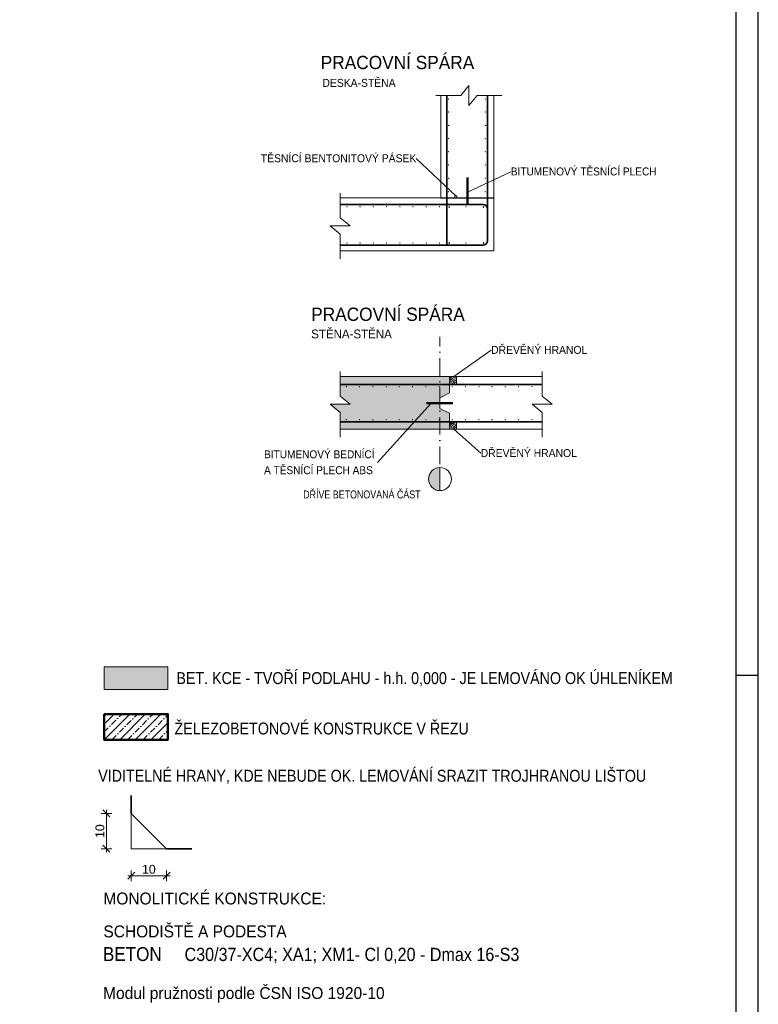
# Model space of a CAD drawing. Header units: millimetres. Extents: x 0 to 78750, y 0 to 63000.
# Tile 67 of 69: x 66200 to 78750, y 16684 to 33411. Entities that reach past the tile are written whole.
import ezdxf
from ezdxf.enums import TextEntityAlignment as Align

# ---------------------------------------------------------------- set-up
doc = ezdxf.new("R2010")
doc.units = ezdxf.units.MM
doc.header["$LTSCALE"] = 1000
doc.linetypes.add('Cerchovana 0.5x', pattern=[0.18, 0.1, -0.04, 0, -0.04])
doc.linetypes.add('Cerchovana 2x', pattern=[0.5, 0.3, -0.1, 0, -0.1])
for name, color, linetype, lineweight in [('AM_3', 6, 'Continuous', 25), ('AM_6', 2, 'Continuous', 35), ('Filling', 7, 'Continuous', 13), ('Obecné01', 7, 'Continuous', 13), ('Stěna', 7, 'Continuous', 35), ('Titolo (ISO)', 7, 'Continuous', 50)]:
    doc.layers.add(name, color=color, linetype=linetype, lineweight=lineweight)
doc.layers.add('Plošné základy', color=7, linetype='Continuous')
doc.layers.add('Standard', color=7, linetype='Continuous')
doc.styles.add('ARIAL', font='arial.ttf')
doc.styles.add('ARIALNARROW', font='ARIALN.TTF')

msp = doc.modelspace()

# ---------------------------------------------------------------- hatches: boundary and pattern name
at = {"layer": 'AM_6', "linetype": 'Continuous', "lineweight": 5, "transparency": 33554687}
for points in [[(73806, 30464), (73793, 30490), (73790, 30482)], [(73806, 30464), (73790, 30482), (73798, 30466)], [(73798, 30466), (73790, 30482), (73792, 30473)], [(73814, 30465), (73800, 30496), (73793, 30490)], [(73814, 30465), (73793, 30490), (73806, 30464)], [(73821, 30471), (73809, 30497), (73800, 30496)], [(73821, 30471), (73800, 30496), (73814, 30465)], [(73824, 30479), (73817, 30494), (73809, 30497)], [(73824, 30479), (73809, 30497), (73821, 30471)], [(73817, 30494), (73824, 30479), (73822, 30487)]]:
    msp.add_hatch(color=7, dxfattribs=at).paths.add_polyline_path(points)
at = {"layer": 'Filling', "linetype": 'Continuous', "lineweight": 18, "true_color": 0xababab, "transparency": 33554687}
for points in [[(71647, 26452), (73501, 26452), (73501, 26724), (73336, 26808), (73336, 26984), (73501, 27069), (73501, 27352), (71647, 27352), (71647, 27016), (71816, 26877), (71477, 26877), (71647, 26737)], [(73313, 25799), (73286, 25793), (73260, 25784), (73235, 25770), (73213, 25754), (73193, 25734), (73176, 25712), (73163, 25687), (73153, 25661), (73147, 25634), (73146, 25606), (73147, 25579), (73153, 25551), (73163, 25525), (73176, 25501), (73193, 25479), (73213, 25459), (73235, 25442), (73260, 25429), (73286, 25419), (73313, 25413), (73341, 25411), (73342, 25411), (73342, 25801), (73341, 25801)]]:
    msp.add_hatch(color=253, dxfattribs=at).paths.add_polyline_path(points)
at = {"layer": 'Filling', "linetype": 'Continuous', "lineweight": -3, "true_color": 0xe0ffe0, "transparency": 33554687}
msp.add_hatch(color=254, dxfattribs=at).paths.add_polyline_path([(67634, 22415), (67634, 22030), (68719, 22030), (68719, 22415)])

# ---------------------------------------------------------------- linework, layer by layer
at = {"layer": 'AM_3', "color": 8, "linetype": 'Cerchovana 0.5x', "lineweight": 5, "transparency": 33554687}
for p, q in [((67634, 21576), (67671, 21613)), ((67634, 21311), (67936, 21613)), ((67766, 21178), (68202, 21613)), ((68032, 21178), (68467, 21613)), ((68297, 21178), (68719, 21601)), ((68562, 21178), (68719, 21335))]:
    msp.add_line(p, q, dxfattribs=at)
at = {"layer": 'AM_3', "color": 8, "linetype": 'Continuous', "lineweight": 5, "transparency": 33554687}
for p, q in [((67634, 21443), (67804, 21613)), ((67634, 21178), (68069, 21613)), ((67899, 21178), (68334, 21613)), ((68164, 21178), (68599, 21613)), ((68429, 21178), (68719, 21468)), ((68695, 21178), (68719, 21203))]:
    msp.add_line(p, q, dxfattribs=at)
at = {"layer": 'AM_3', "color": 7, "linetype": 'Continuous', "lineweight": 35, "transparency": 33554687}
for p, q in [((68096, 20232), (68096, 19927)), ((68696, 19327), (68096, 19927)), ((68696, 19327), (69123, 19327))]:
    msp.add_line(p, q, dxfattribs=at)
at = {"layer": 'AM_3', "color": 7, "linetype": 'Continuous', "lineweight": 5, "transparency": 33554687}
for p, q in [((67584, 19927), (67764, 19927)), ((67674, 19987), (67674, 19867)), ((67674, 19867), (67674, 19387)), ((67764, 19327), (67584, 19327)), ((67674, 19267), (67674, 19387)), ((68096, 18777), (68096, 18957)), ((68696, 18957), (68696, 18777)), ((68036, 18867), (68156, 18867)), ((68156, 18867), (68636, 18867)), ((68756, 18867), (68636, 18867))]:
    msp.add_line(p, q, dxfattribs=at)
at = {"layer": 'AM_3', "color": 3, "linetype": 'Continuous', "lineweight": 5, "transparency": 33554687}
for p, q in [((67614, 19987), (67734, 19867)), ((67734, 19267), (67614, 19387)), ((68036, 18807), (68156, 18927)), ((68756, 18927), (68636, 18807))]:
    msp.add_line(p, q, dxfattribs=at)
at = {"layer": 'AM_3', "color": 253, "linetype": 'Continuous', "lineweight": 5, "true_color": 0xa0a0a0, "transparency": 33554687}
for p in [(68096, 19927), (68696, 19327)]:
    msp.add_line(p, (68096, 19327), dxfattribs=at)
at = {"layer": 'AM_3', "color": 7, "linetype": 'Continuous', "lineweight": 5, "transparency": 33554687}
msp.add_lwpolyline([(67634, 22415), (68719, 22415), (68719, 22030), (67634, 22030), (67634, 22415)], dxfattribs=at)
at = {"layer": 'AM_3', "color": 7, "linetype": 'Continuous', "lineweight": 50, "transparency": 33554687}
msp.add_lwpolyline([(67634, 21613), (68719, 21613), (68719, 21178), (67634, 21178), (67634, 21613)], dxfattribs=at)
at = {"layer": 'AM_6', "color": 7, "linetype": 'Continuous', "lineweight": 5, "transparency": 33554687}
for p, q in [((72939, 31052), (73612, 30421)), ((74544, 30828), (73807, 30480)), ((74210, 27797), (73576, 27352)), ((72278, 25888), (73189, 26896)), ((74033, 26044), (73576, 26452))]:
    msp.add_line(p, q, dxfattribs=at)
msp.add_circle((73807, 30480), 16.9, dxfattribs=at)
at = {"layer": 'Plošné základy', "color": 7, "linetype": 'Continuous', "lineweight": 50, "transparency": 33554687}
for p, q in [((73807, 30277), (73807, 30727)), ((73561, 26896), (73111, 26896))]:
    msp.add_line(p, q, dxfattribs=at)
at = {"layer": 'Plošné základy', "color": 7, "linetype": 'Continuous', "lineweight": 18, "transparency": 33554687}
for p, q in [((73501, 27220), (73501, 27069)), ((73501, 26573), (73501, 26724))]:
    msp.add_line(p, q, dxfattribs=at)
at = {"layer": 'Standard', "color": 7, "linetype": 'Continuous', "lineweight": 18, "transparency": 33554687}
for p, q in [((73357, 30382), (73357, 32122)), ((74257, 29482), (74257, 32122)), ((73357, 30382), (71647, 30382)), ((73387, 29482), (71647, 29482)), ((73387, 29482), (74257, 29482)), ((73336, 27352), (71647, 27352)), ((73336, 27352), (75076, 27352)), ((73501, 27069), (73336, 26984)), ((73336, 26808), (73336, 26984)), ((73501, 26724), (73336, 26808)), ((73336, 26452), (71647, 26452)), ((73336, 26452), (75076, 26452))]:
    msp.add_line(p, q, dxfattribs=at)
at = {"layer": 'Standard', "color": 176, "linetype": 'Continuous', "lineweight": 35, "transparency": 33554687}
for p, q in [((73455, 32122), (73455, 29587)), ((74148, 32122), (74148, 29647)), ((71647, 30273), (74073, 30273)), ((74148, 30198), (74148, 29655)), ((71647, 29580), (74073, 29580)), ((71647, 27213), (75076, 27213)), ((71647, 26580), (75076, 26580))]:
    msp.add_line(p, q, dxfattribs=at)
at = {"layer": 'Standard', "color": 7, "linetype": 'Continuous', "lineweight": -3, "transparency": 33554687}
msp.add_line((73357, 30382), (74257, 30382), dxfattribs=at)
at = {"layer": 'Standard', "color": 7, "linetype": 'Cerchovana 2x', "lineweight": 5, "transparency": 33554687}
msp.add_line((73336, 25861), (73336, 28021), dxfattribs=at)
at = {"layer": 'Standard', "color": 7, "linetype": 'Continuous', "lineweight": 5, "transparency": 33554687}
msp.add_line((73341, 25801), (73341, 25411), dxfattribs=at)
for points in [[(73273, 32122), (73693, 32122), (73832, 32292), (73832, 32122)], [(74392, 32122), (73972, 32122), (73832, 31952), (73832, 32122)], [(71647, 30466), (71647, 30046), (71817, 29907), (71647, 29907)], [(71647, 29347), (71647, 29767), (71477, 29907), (71647, 29907)], [(71647, 27436), (71647, 27016), (71816, 26877), (71647, 26877)], [(75076, 27436), (75076, 27016), (75246, 26877), (75076, 26877)], [(73506, 27295), (73509, 27304), (73512, 27312), (73517, 27320), (73522, 27328), (73528, 27334), (73535, 27340), (73543, 27345), (73552, 27349)], [(73507, 27241), (73511, 27255), (73515, 27269), (73520, 27282), (73527, 27294), (73531, 27300), (73536, 27305), (73542, 27311), (73548, 27315), (73564, 27324), (73581, 27329), (73600, 27333), (73618, 27336)], [(73527, 27228), (73532, 27243), (73538, 27257), (73545, 27270), (73554, 27282), (73564, 27292), (73576, 27300), (73589, 27306), (73603, 27308), (73606, 27308), (73609, 27308), (73613, 27308), (73616, 27308)], [(73557, 27229), (73567, 27247), (73578, 27263), (73590, 27274), (73604, 27280), (73608, 27281), (73613, 27281), (73617, 27281), (73621, 27280)], [(73584, 27226), (73587, 27233), (73590, 27239), (73594, 27245), (73599, 27250), (73600, 27251), (73602, 27252), (73604, 27253), (73606, 27254), (73609, 27255), (73613, 27255), (73617, 27254), (73621, 27254)], [(71647, 26317), (71647, 26737), (71477, 26877), (71647, 26877)], [(75076, 26317), (75076, 26737), (74906, 26877), (75076, 26877)], [(73505, 26531), (73507, 26537), (73509, 26543), (73512, 26548), (73516, 26553), (73520, 26555), (73524, 26557), (73529, 26559), (73534, 26560)], [(73507, 26475), (73511, 26489), (73515, 26502), (73520, 26515), (73527, 26528), (73531, 26534), (73536, 26539), (73542, 26545), (73548, 26549), (73558, 26553), (73568, 26556), (73579, 26557), (73590, 26558)], [(73524, 26456), (73530, 26472), (73536, 26488), (73544, 26503), (73554, 26516), (73564, 26526), (73576, 26534), (73589, 26539), (73603, 26542), (73606, 26542), (73609, 26542), (73613, 26542), (73616, 26542)], [(73557, 26463), (73567, 26481), (73578, 26496), (73590, 26508), (73604, 26514), (73608, 26514), (73613, 26515), (73617, 26514), (73621, 26514)], [(73584, 26460), (73587, 26466), (73590, 26473), (73594, 26478), (73599, 26483), (73600, 26485), (73602, 26486), (73604, 26487), (73606, 26487), (73609, 26488), (73613, 26488), (73617, 26488), (73621, 26487)]]:
    msp.add_lwpolyline(points, dxfattribs=at)
at = {"layer": 'Standard', "color": 7, "linetype": 'Continuous', "lineweight": 18, "transparency": 33554687}
for points in [[(73610, 30421), (73629, 30421), (73629, 30382), (73610, 30382), (73591, 30382), (73591, 30421), (73610, 30421)], [(73501, 27220), (73501, 27352), (73621, 27352), (73621, 27220), (73501, 27220)], [(73501, 26452), (73501, 26573), (73621, 26573), (73621, 26452), (73501, 26452)]]:
    msp.add_lwpolyline(points, dxfattribs=at)
at = {"layer": 'Standard', "color": 176, "linetype": 'Continuous', "lineweight": 35, "transparency": 33554687}
for centre in [(73491, 32066), (74114, 32066), (73491, 31841), (74114, 31841), (73491, 31616), (74114, 31616), (73491, 31391), (74114, 31391), (73491, 31166), (74114, 31166), (73491, 30941), (74114, 30941), (73491, 30716), (74114, 30716), (73491, 30491), (74114, 30491), (71760, 30237), (71985, 30237), (72210, 30237), (72435, 30237), (72660, 30237), (72885, 30237), (73110, 30237), (73335, 30237), (73785, 30237), (71760, 29615), (71985, 29615), (72210, 29615), (72435, 29615), (72660, 29615), (72885, 29615), (73110, 29615), (73335, 29615), (73785, 29615), (71753, 27177), (71978, 27177), (72203, 27177), (72428, 27177), (72653, 27177), (72878, 27177), (73103, 27177), (73328, 27177), (73553, 27177), (73778, 27177), (74003, 27177), (74228, 27177), (74453, 27177), (74678, 27177), (74903, 27177), (71753, 26615), (71978, 26615), (72203, 26615), (72428, 26615), (72653, 26615), (72878, 26615), (73103, 26615), (73328, 26615), (73553, 26615), (73778, 26615), (74003, 26615), (74228, 26615), (74453, 26615), (74678, 26615), (74903, 26615)]:
    msp.add_circle(centre, 0.15, dxfattribs=at)
at = {"layer": 'Standard', "color": 176, "linetype": 'Continuous', "lineweight": 50, "transparency": 33554687}
for centre in [(73498, 30230), (74083, 30230), (73499, 29615), (74084, 29615)]:
    msp.add_circle(centre, 0.15, dxfattribs=at)
at = {"layer": 'Standard', "color": 7, "linetype": 'Continuous', "lineweight": 18, "transparency": 33554687}
msp.add_circle((73341, 25606), 195, dxfattribs=at)
at = {"layer": 'Standard', "color": 176, "linetype": 'Continuous', "lineweight": 35, "transparency": 33554687}
for centre, start, end in [((74073, 30198), 0, 90), ((74073, 29655), 270, 0)]:
    msp.add_arc(centre, 75, start, end, dxfattribs=at)
at = {"layer": 'Stěna', "color": 7, "linetype": 'Continuous', "lineweight": -3, "transparency": 33554687}
msp.add_line((78375, 22275), (78750, 22275), dxfattribs=at)
for points in [[(0, 0), (78750, 0), (78750, 63000), (0, 63000), (0, 0)], [(375, 375), (78375, 375), (78375, 62625), (375, 62625), (375, 375)]]:
    msp.add_lwpolyline(points, close=True, dxfattribs=at)

# ---------------------------------------------------------------- texts
at = {"layer": 'AM_3', "color": 7, "linetype": 'Continuous', "lineweight": -3, "transparency": 33554687, "style": 'ARIAL'}
for s, height, width, p, p2 in [('BET. KCE - TVOŘÍ PODLAHU - h.h. 0,000 - JE LEMOVÁNO OK ÚHLENÍKEM', 202.5, 0.857873, (68863, 22124), (77298, 22124)), ('ŽELEZOBETONOVÉ KONSTRUKCE V ŘEZU ', 202.5, 0.858006, (68831, 21268), (73898, 21268)), ('VIDITELNÉ HRANY, KDE NEBUDE OK. LEMOVÁNÍ SRAZIT TROJHRANOU LIŠTOU', 202.5, 0.857965, (67534, 20465), (76846, 20465)), ('MONOLITICKÉ KONSTRUKCE:', 202.5, 0.930144, (67623, 18380), (71407, 18380)), ('SCHODIŠTĚ A PODESTA', 202.5, 0.930203, (67623, 17821), (70736, 17821)), ('C30/37-XC4; XA1; XM1- Cl 0,20 - Dmax 16-S3', 225, 0.871529, (69001, 17419), (74690, 17419))]:
    msp.add_text(s, height=height, dxfattribs=dict(at, width=width)).set_placement(p, p2, align=Align.FIT)
at = {"layer": 'AM_3', "color": 7, "linetype": 'Continuous', "lineweight": 5, "transparency": 33554687, "style": 'ARIAL', "width": 1.000866}
msp.add_text('10', height=150, rotation=90, dxfattribs=at).set_placement((67637, 19509), (67637, 19742), align=Align.FIT)
msp.add_text('10', height=150, dxfattribs=at).set_placement((68278, 18903), (68511, 18903), align=Align.FIT)
at = {"layer": 'AM_3', "color": 7, "linetype": 'Continuous', "lineweight": 18, "transparency": 33554687, "style": 'ARIALNARROW', "width": 1.071217}
msp.add_text('BETON', height=236.3, dxfattribs=at).set_placement((67615, 17419), (68613, 17419), align=Align.FIT)
at = {"layer": 'AM_6', "color": 7, "linetype": 'Continuous', "lineweight": 5, "transparency": 33554687, "style": 'ARIAL'}
for s, width, p, p2 in [('TĚSNÍCÍ BENTONITOVÝ PÁSEK', 0.934267, (70297, 30989), (72939, 30989)), ('BITUMENOVÝ TĚSNÍCÍ PLECH', 0.909982, (74544, 30765), (77021, 30765)), ('DŘEVĚNÝ HRANOL', 0.934357, (74210, 27734), (75844, 27734)), ('BITUMENOVÝ BEDNÍCÍ ', 0.909955, (70352, 25960), (72276, 25960)), ('DŘEVĚNÝ HRANOL', 0.934357, (74033, 25981), (75667, 25981)), ('A TĚSNÍCÍ PLECH ABS', 0.909998, (70352, 25690), (72200, 25690)), ('DŘÍVE BETONOVANÁ ČÁST', 0.800831, (71017, 25278), (73012, 25278))]:
    msp.add_text(s, height=135, dxfattribs=dict(at, width=width)).set_placement(p, p2, align=Align.FIT)
at = {"layer": 'Obecné01', "color": 7, "linetype": 'Continuous', "lineweight": -3, "transparency": 33554687, "style": 'ARIAL'}
for s, height, width, p, p2 in [('PRACOVNÍ SPÁRA', 225, 0.934351, (71315, 32571), (73924, 32571)), ('PRACOVNÍ SPÁRA', 225, 0.934351, (71153, 28294), (73762, 28294)), ('STĚNA-STĚNA', 150, 0.934338, (71153, 27997), (72523, 27997))]:
    msp.add_text(s, height=height, dxfattribs=dict(at, width=width)).set_placement(p, p2, align=Align.FIT)
at = {"layer": 'Standard', "color": 7, "linetype": 'Continuous', "lineweight": 5, "transparency": 33554687, "style": 'ARIAL', "width": 0.934376}
msp.add_text('DESKA-STĚNA', height=135, dxfattribs=at).set_placement((71344, 32270), (72587, 32270), align=Align.FIT)
at = {"layer": 'Titolo (ISO)', "color": 7, "linetype": 'Continuous', "lineweight": -3, "transparency": 33554687, "style": 'ARIAL', "width": 0.934058}
msp.add_text('Modul pružnosti podle ČSN ISO 1920-10 ', height=202.5, dxfattribs=at).set_placement((67617, 16774), (72474, 16774), align=Align.FIT)

doc.saveas('drawing.dxf')
